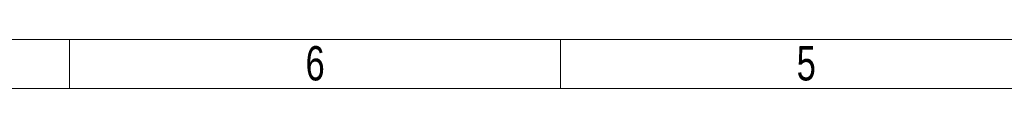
# Model space of a CAD drawing. Header units: millimetres. Extents: x 0 to 70526, y -39110 to 424.
# Tile 2 of 29: x 292 to 395, y 0 to 5. Entities that reach past the tile are written whole.
import ezdxf

# ---------------------------------------------------------------- set-up
doc = ezdxf.new("R2010")
doc.units = ezdxf.units.MM
doc.header["$LTSCALE"] = 0.25
doc.styles.add('SLDTEXTSTYLE3', font='TXT', dxfattribs={"width": 0.75})

# ---------------------------------------------------------------- blocks, each defined once
blk = doc.blocks.new('cajetin')
at = {"color": 7, "linetype": 'Continuous', "lineweight": 18}
for p, q in [((853.5, 7.5), (7.5, 7.5)), ((430.5, 7.5), (430.5, 7.5)), ((430.5, 7.5), (430.5, 0)), ((505.5, 7.5), (505.5, 0)), ((861, 0), (0, 0))]:
    blk.add_line(p, q, dxfattribs=at)
at = {"color": 7, "linetype": 'Continuous', "lineweight": 0, "char_height": 5.25, "attachment_point": 2, "style": 'SLDTEXTSTYLE3'}
for s, insert in [('6', (468.01, 6.49)), ('5', (543.01, 6.49))]:
    blk.add_mtext(s, dxfattribs=dict(at, insert=insert))
blk = doc.blocks.new('A$C3e0d7fe2')
at = {"xscale": 0.689895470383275, "yscale": 0.689895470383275, "zscale": 0.689895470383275}
blk.add_blockref('cajetin', (0, 0), dxfattribs=at)

msp = doc.modelspace()

# ---------------------------------------------------------------- block references
msp.add_blockref('A$C3e0d7fe2', (0, 0))

doc.saveas('drawing.dxf')
